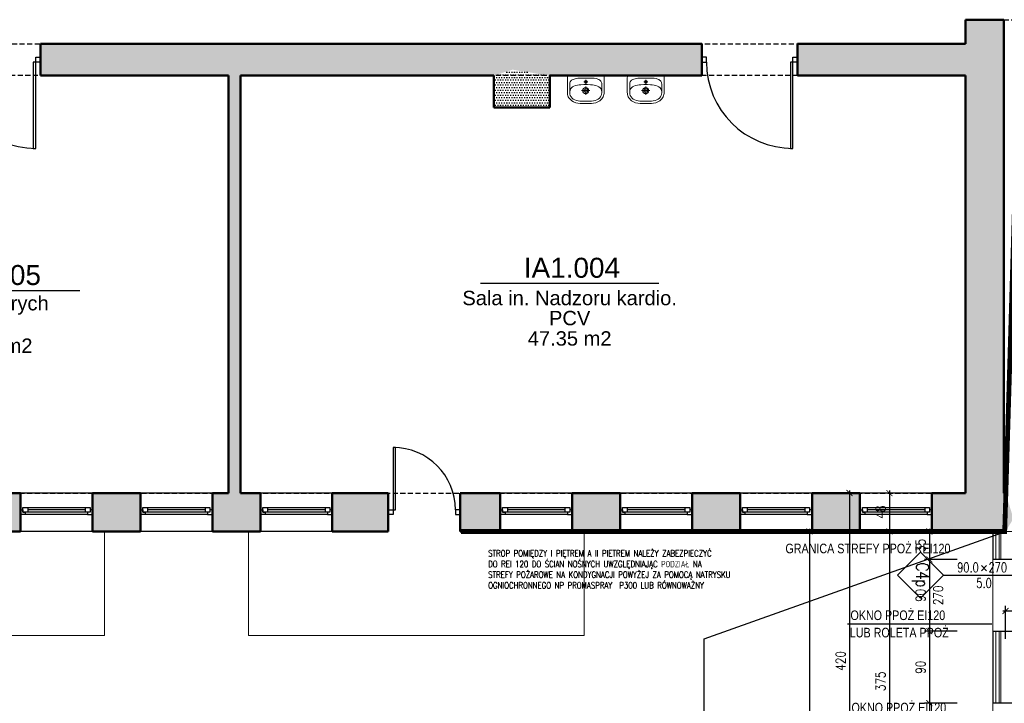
# Model space of a CAD drawing. Header units: millimetres. Extents: x 509 to 7952, y 243 to 5804.
# Tile 42 of 54: x 3156 to 4388, y 3774 to 4629. Entities that reach past the tile are written whole.
import ezdxf
from ezdxf.enums import TextEntityAlignment as Align

# ---------------------------------------------------------------- set-up
doc = ezdxf.new("R2010")
doc.units = ezdxf.units.MM
doc.linetypes.add('DIVIDE', pattern=[31.75, 12.7, -6.35, 0, -6.35, 0, -6.35])
doc.linetypes.add('HIDDEN', pattern=[9.525, 6.35, -3.175])
for name, color, linetype in [('WK-Drzwi', 9, 'Continuous'), ('WK-EtykOkna', 11, 'Continuous'), ('WK-EtykPow', 173, 'Continuous'), ('WK-Okna', 143, 'Continuous'), ('WK-Opis', 143, 'Continuous'), ('WK-PPoż', 1, 'Continuous'), ('WK-Wymiary', 8, 'Continuous'), ('WK-Ściany', 7, 'Continuous')]:
    doc.layers.add(name, color=color, linetype=linetype)
for name, color, linetype, lineweight in [('WK-INSTALACJE WODKAN', 170, 'Continuous', 5), ('WK-izolacja termiczna II', 124, 'BATTING', 0), ('WK-widok', 8, 'Continuous', 0), ('WK-Wyburzenia', 6, 'Continuous', 5)]:
    doc.layers.add(name, color=color, linetype=linetype, lineweight=lineweight)
doc.layers.add('WK-Pomieszczenia', color=173, linetype='Continuous', plot=False)
doc.styles.add('Arial', font='micross.ttf', dxfattribs={"width": 0.9})
doc.styles.add('RomanS-Narrow', font='romans.shx', dxfattribs={"width": 0.8})
doc.styles.get("Standard").update_dxf_attribs({"font": 'ARIAL.TTF'})
doc.linetypes.add('BATTING', pattern='A,0.00254,-2.54,[134,ltypeshp.shx,S=2.54,R=0,X=-2.54,Y=0],-5.08,[134,ltypeshp.shx,S=2.54,R=180,X=2.54,Y=0],-2.54', length=10.16254)
doc.dimstyles.new('AEC Dimension 1-50', dxfattribs={"dimtxt": 12, "dimasz": 0.075, "dimexe": 6.25, "dimexo": 0, "dimgap": 5, "dimtad": 1, "dimdec": 1, "dimrnd": 0.5, "dimzin": 9, "dimdsep": 46, "dimtxsty": 'RomanS-Narrow', "dimblk": 'ARCHTICK', "dimcen": 0.125, "dimdle": 3.125, "dimclrd": 8, "dimclre": 8, "dimclrt": 256, "dimadec": 1, "dimazin": 0, "dimtfac": 1, "dimtdec": 1, "dimtmove": 2, "dimatfit": 2, "dimfxl": 0, "dimtolj": 1, "dimtzin": 0, "dimarcsym": 0})
pattern_1 = [(360, (534.9164, 699.143), (1.5875, 3.175), [0, -3.175])]

# ---------------------------------------------------------------- blocks, each defined once
blk = doc.blocks.new('*U8')
at = {"layer": 'WK-PPoż', "color": 1, "ltscale": 5}
blk.add_lwpolyline([(-166.3, 17.9), (14, 17.9)], dxfattribs=at)
at = {"layer": 'WK-PPoż', "color": 1, "ltscale": 5, "width": 0.8}
for s, p in [('OKNO PPOŻ EI120', (-162.6, 22.5)), ('LUB ROLETA PPOŻ', (-163.4, 0.8))]:
    blk.add_text(s, height=12, dxfattribs=at).set_placement(p)
blk = doc.blocks.new('J50a')
for p, q in [((20.9, 0), (-20.9, 0)), ((-23, -2.1), (-23, -21)), ((-20, -21), (-20, -10.2)), ((2.5, -7.7), (-2.5, -7.7)), ((0, -10.1), (0, -5.2)), ((20, -10.2), (20, -21)), ((23, -21), (23, -2.1)), ((-5.3, -18.7), (5.3, -18.7)), ((0, -24), (0, -13.5))]:
    blk.add_line(p, q)
at = {"flags": 128}
for points in [[(-20.9, 0, 0.056329), (-22.2, -0.1, 0.274623), (-22.8, -0.7, 0.078029), (-23, -2.1, 0.987626)], [(20.9, 0, -0.056329), (22.2, -0.1, -0.274623), (22.8, -0.7, -0.078029), (23, -2.1, -0.987626)], [(-20, -10.2, -0.104891), (-19.5, -7.9, -0.153237), (-17.1, -5.3, -0.096443), (-12.1, -3.6, -0.04719), (-3.1, -3), (-2.7, -3, 0.009116), (2.7, -3), (3.1, -3, -0.053543), (12.9, -3.7, -0.091574), (17.4, -5.5, -0.166964), (19.7, -8.4, -0.062926), (20, -10.2, -1.040135)], [(-23, -21, 0.111521), (-21.8, -26.3, 0.123014), (-17.6, -31.3, 0.141312), (-7.1, -34.8, 0.026087), (7.1, -34.8, 0.141312), (17.6, -31.3, 0.123014), (21.8, -26.3, 0.111521), (23, -21)]]:
    blk.add_lwpolyline(points, format="xyb", dxfattribs=at)
blk.add_lwpolyline([(13.8, -30.3, 0.212121), (19.3, -24.8, 0.157769), (19.7, -18.5, 0.270169), (14.8, -13, 0.074819), (6, -11.4), (6, -11.4), (2.2, -11.2), (-2.2, -11.2), (-6, -11.4), (-6, -11.4, 0.074819), (-14.8, -13, 0.270169), (-19.7, -18.5, 0.157769), (-19.3, -24.8, 0.212121), (-13.8, -30.3, 0.110292), (-5, -32), (0, -32), (5, -32, 0.110292)], format="xyb", close=True, dxfattribs=at)
for centre, radius in [((0, -7.7), 1.73), ((0, -18.7), 3.78), ((0, -18.7), 2.33)]:
    blk.add_circle(centre, radius)
blk = doc.blocks.new('WK_Pow_tag_01_50')
at = {"color": 0, "linetype": 'ByBlock'}
blk.add_line((-2.789, 0), (2.789, 0), dxfattribs=at)
at = {"color": 0, "linetype": 'ByBlock', "style": 'Arial'}
for tag, height, p in [('POWIERZCHNIE:NUMERAUTO', 0.625, (0.071, 0.482)), ('POWIERZCHNIE:NAZWA', 0.45, (0, -0.455)), ('POWIERZCHNIE_WYKOŃCZENIE:POSADZKA', 0.45, (0, -1.091)), ('POWIERZCHNIE_STYL:POWOBLICZ', 0.45, (0, -1.728))]:
    blk.add_attdef(tag, text='', height=height, dxfattribs=at).set_placement(p, align=Align.MIDDLE)
blk = doc.blocks.new('_ArchTick')
at = {"color": 0, "linetype": 'ByBlock', "const_width": 15}
blk.add_lwpolyline([(-50, -50), (50, 50)], dxfattribs=at)
blk = doc.blocks.new('*D732')
at = {"layer": 'Defpoints', "color": 0}
for p in [(4328.9, 3988.9), (4293.9, 3953.9), (4328.9, 3953.9)]:
    blk.add_point(p, dxfattribs=at)
at = {"layer": 'WK-Wymiary', "color": 8, "linetype": 'Continuous', "lineweight": -2, "ltscale": 1.3}
for p, q in [((4293.9, 3992), (4293.9, 3950.7)), ((4328.9, 3988.9), (4287.7, 3988.9)), ((4328.9, 3953.9), (4287.7, 3953.9))]:
    blk.add_line(p, q, dxfattribs=at)
at = {"layer": 'WK-Wymiary', "color": 8, "linetype": 'ByBlock', "lineweight": -2, "xscale": 0.075, "yscale": 0.075, "zscale": 0.075}
for p, rotation in [((4293.9, 3988.9), 90), ((4293.9, 3953.9), 270)]:
    blk.add_blockref('_ArchTick', p, dxfattribs=dict(at, rotation=rotation))
at = {"layer": 'WK-Wymiary', "lineweight": -3, "insert": (4282.9, 3971.4), "char_height": 12, "attachment_point": 5, "rotation": 90, "style": 'RomanS-Narrow'}
blk.add_mtext('\\A1;\\A1;35', dxfattribs=at)
blk = doc.blocks.new('*D733')
at = {"layer": 'Defpoints', "color": 0}
for p in [(4328.9, 3953.9), (4293.9, 3863.9), (4328.9, 3863.9)]:
    blk.add_point(p, dxfattribs=at)
at = {"layer": 'WK-Wymiary', "color": 8, "linetype": 'Continuous', "lineweight": -2, "ltscale": 1.3}
for p, q in [((4328.9, 3953.9), (4287.7, 3953.9)), ((4293.9, 3957), (4293.9, 3860.7)), ((4328.9, 3863.9), (4287.7, 3863.9))]:
    blk.add_line(p, q, dxfattribs=at)
at = {"layer": 'WK-Wymiary', "color": 8, "linetype": 'ByBlock', "lineweight": -2, "xscale": 0.075, "yscale": 0.075, "zscale": 0.075}
for p, rotation in [((4293.9, 3953.9), 90), ((4293.9, 3863.9), 270)]:
    blk.add_blockref('_ArchTick', p, dxfattribs=dict(at, rotation=rotation))
at = {"layer": 'WK-Wymiary', "lineweight": -3, "insert": (4282.9, 3908.9), "char_height": 12, "attachment_point": 5, "rotation": 90, "style": 'RomanS-Narrow'}
blk.add_mtext('\\A1;\\A1;90', dxfattribs=at)
blk = doc.blocks.new('*D734')
at = {"layer": 'Defpoints', "color": 0}
for p in [(4328.9, 3863.9), (4293.9, 3773.9), (4328.9, 3773.9)]:
    blk.add_point(p, dxfattribs=at)
at = {"layer": 'WK-Wymiary', "color": 8, "linetype": 'Continuous', "lineweight": -2, "ltscale": 1.3}
for p, q in [((4293.9, 3867), (4293.9, 3770.7)), ((4328.9, 3863.9), (4287.7, 3863.9)), ((4328.9, 3773.9), (4287.7, 3773.9))]:
    blk.add_line(p, q, dxfattribs=at)
at = {"layer": 'WK-Wymiary', "color": 8, "linetype": 'ByBlock', "lineweight": -2, "xscale": 0.075, "yscale": 0.075, "zscale": 0.075}
for p, rotation in [((4293.9, 3863.9), 90), ((4293.9, 3773.9), 270)]:
    blk.add_blockref('_ArchTick', p, dxfattribs=dict(at, rotation=rotation))
at = {"layer": 'WK-Wymiary', "lineweight": -3, "insert": (4282.9, 3818.9), "char_height": 12, "attachment_point": 5, "rotation": 90, "style": 'RomanS-Narrow'}
blk.add_mtext('\\A1;\\A1;90', dxfattribs=at)
blk = doc.blocks.new('*D735')
at = {"layer": 'Defpoints', "color": 0}
for p in [(4328.9, 3773.9), (4293.9, 3683.9), (4328.9, 3683.9)]:
    blk.add_point(p, dxfattribs=at)
at = {"layer": 'WK-Wymiary', "color": 8, "linetype": 'Continuous', "lineweight": -2, "ltscale": 1.3}
for p, q in [((4328.9, 3773.9), (4287.7, 3773.9)), ((4293.9, 3777), (4293.9, 3680.7)), ((4328.9, 3683.9), (4287.7, 3683.9))]:
    blk.add_line(p, q, dxfattribs=at)
at = {"layer": 'WK-Wymiary', "color": 8, "linetype": 'ByBlock', "lineweight": -2, "xscale": 0.075, "yscale": 0.075, "zscale": 0.075}
for p, rotation in [((4293.9, 3773.9), 90), ((4293.9, 3683.9), 270)]:
    blk.add_blockref('_ArchTick', p, dxfattribs=dict(at, rotation=rotation))
at = {"layer": 'WK-Wymiary', "lineweight": -3, "insert": (4282.9, 3728.9), "char_height": 12, "attachment_point": 5, "rotation": 90, "style": 'RomanS-Narrow'}
blk.add_mtext('\\A1;\\A1;90', dxfattribs=at)
blk = doc.blocks.new('*D746')
at = {"layer": 'Defpoints', "color": 0}
for p in [(4278.9, 4036.9), (4243.9, 3988.9), (4278.9, 3988.9)]:
    blk.add_point(p, dxfattribs=at)
at = {"layer": 'WK-Wymiary', "color": 8, "linetype": 'Continuous', "lineweight": -2, "ltscale": 1.3}
for p, q in [((4243.9, 4040), (4243.9, 3985.7)), ((4278.9, 4036.9), (4237.7, 4036.9)), ((4278.9, 3988.9), (4237.7, 3988.9))]:
    blk.add_line(p, q, dxfattribs=at)
at = {"layer": 'WK-Wymiary', "color": 8, "linetype": 'ByBlock', "lineweight": -2, "xscale": 0.075, "yscale": 0.075, "zscale": 0.075}
for p, rotation in [((4243.9, 4036.9), 90), ((4243.9, 3988.9), 270)]:
    blk.add_blockref('_ArchTick', p, dxfattribs=dict(at, rotation=rotation))
at = {"layer": 'WK-Wymiary', "lineweight": -3, "insert": (4232.9, 4012.9), "char_height": 12, "attachment_point": 5, "rotation": 90, "style": 'RomanS-Narrow'}
blk.add_mtext('\\A1;\\A1;48', dxfattribs=at)
blk = doc.blocks.new('*D747')
at = {"layer": 'Defpoints', "color": 0}
for p in [(4278.9, 3988.9), (4243.9, 3613.9), (4278.9, 3613.9)]:
    blk.add_point(p, dxfattribs=at)
at = {"layer": 'WK-Wymiary', "color": 8, "linetype": 'Continuous', "lineweight": -2, "ltscale": 1.3}
for p, q in [((4243.9, 3992), (4243.9, 3610.7)), ((4278.9, 3988.9), (4237.7, 3988.9)), ((4278.9, 3613.9), (4237.7, 3613.9))]:
    blk.add_line(p, q, dxfattribs=at)
at = {"layer": 'WK-Wymiary', "color": 8, "linetype": 'ByBlock', "lineweight": -2, "xscale": 0.075, "yscale": 0.075, "zscale": 0.075}
for p, rotation in [((4243.9, 3988.9), 90), ((4243.9, 3613.9), 270)]:
    blk.add_blockref('_ArchTick', p, dxfattribs=dict(at, rotation=rotation))
at = {"layer": 'WK-Wymiary', "lineweight": -3, "insert": (4232.9, 3801.4), "char_height": 12, "attachment_point": 5, "rotation": 90, "style": 'RomanS-Narrow'}
blk.add_mtext('\\A1;\\A1;375', dxfattribs=at)
blk = doc.blocks.new('*D753')
at = {"layer": 'Defpoints', "color": 0}
for p in [(4228.9, 4036.9), (4193.9, 3616.9), (4228.9, 3616.9)]:
    blk.add_point(p, dxfattribs=at)
at = {"layer": 'WK-Wymiary', "color": 8, "linetype": 'Continuous', "lineweight": -2, "ltscale": 1.3}
for p, q in [((4193.9, 4040), (4193.9, 3613.7)), ((4228.9, 4036.9), (4187.7, 4036.9)), ((4228.9, 3616.9), (4187.7, 3616.9))]:
    blk.add_line(p, q, dxfattribs=at)
at = {"layer": 'WK-Wymiary', "color": 8, "linetype": 'ByBlock', "lineweight": -2, "xscale": 0.075, "yscale": 0.075, "zscale": 0.075}
for p, rotation in [((4193.9, 4036.9), 90), ((4193.9, 3616.9), 270)]:
    blk.add_blockref('_ArchTick', p, dxfattribs=dict(at, rotation=rotation))
at = {"layer": 'WK-Wymiary', "lineweight": -3, "insert": (4182.9, 3826.9), "char_height": 12, "attachment_point": 5, "rotation": 90, "style": 'RomanS-Narrow'}
blk.add_mtext('\\A1;\\A1;420', dxfattribs=at)
blk = doc.blocks.new('*D762')
at = {"layer": 'Defpoints', "color": 0}
for p in [(4178.9, 3988.9), (4143.9, 2375), (4178.9, 2375)]:
    blk.add_point(p, dxfattribs=at)
at = {"layer": 'WK-Wymiary', "color": 8, "linetype": 'Continuous', "lineweight": -2, "ltscale": 1.3}
for p, q in [((4143.9, 3992), (4143.9, 2371.9)), ((4178.9, 3988.9), (4137.7, 3988.9)), ((4178.9, 2375), (4137.7, 2375))]:
    blk.add_line(p, q, dxfattribs=at)
at = {"layer": 'WK-Wymiary', "color": 8, "linetype": 'ByBlock', "lineweight": -2, "xscale": 0.075, "yscale": 0.075, "zscale": 0.075}
for p, rotation in [((4143.9, 3988.9), 90), ((4143.9, 2375), 270)]:
    blk.add_blockref('_ArchTick', p, dxfattribs=dict(at, rotation=rotation))
at = {"layer": 'WK-Wymiary', "lineweight": -3, "insert": (4132.9, 3182), "char_height": 12, "attachment_point": 5, "rotation": 90, "style": 'RomanS-Narrow'}
blk.add_mtext('\\A1;\\A1;1614', dxfattribs=at)
blk = doc.blocks.new('*D965')
at = {"layer": 'Defpoints', "color": 0}
for p in [(4389.2, 3889.3), (4389.2, 3854.3), (4431.2, 3854.3)]:
    blk.add_point(p, dxfattribs=at)
at = {"layer": 'WK-Wymiary', "color": 8, "linetype": 'Continuous', "lineweight": -2, "ltscale": 1.3}
for p, q in [((4389.2, 3854.3), (4389.2, 3895.6)), ((4431.2, 3854.3), (4431.2, 3895.6)), ((4434.3, 3889.3), (4386, 3889.3))]:
    blk.add_line(p, q, dxfattribs=at)
at = {"layer": 'WK-Wymiary', "color": 8, "linetype": 'ByBlock', "lineweight": -2, "xscale": 0.075, "yscale": 0.075, "zscale": 0.075, "rotation": 180}
blk.add_blockref('_ArchTick', (4389.2, 3889.3), dxfattribs=at)
at = {"layer": 'WK-Wymiary', "color": 8, "linetype": 'ByBlock', "lineweight": -2, "xscale": 0.075, "yscale": 0.075, "zscale": 0.075}
blk.add_blockref('_ArchTick', (4431.2, 3889.3), dxfattribs=at)
at = {"layer": 'WK-Wymiary', "lineweight": -3, "insert": (4410.2, 3900.3), "char_height": 12, "attachment_point": 5, "style": 'RomanS-Narrow'}
blk.add_mtext('\\A1;\\A1;42', dxfattribs=at)
blk = doc.blocks.new('WK_WindowTag01_50_L')
for p, q in [((0, -2.543), (0, 0)), ((-0.296, -1.19), (-0.133, -1.353)), ((-0.133, -1.19), (-0.296, -1.353))]:
    blk.add_line(p, q)
blk.add_lwpolyline([(0, -2.543), (0.719, -3.262), (0, -3.981), (-0.719, -3.262)], close=True)
at = {"color": 0, "linetype": 'ByBlock', "lineweight": -2, "style": 'RomanS-Narrow', "width": 0.75}
blk.add_attdef('OKNA_OBIEKTY:WYSOKOŚĆ', text='', height=0.3, rotation=90, dxfattribs=at).set_placement((0, -1.131), align=Align.BOTTOM_LEFT)
blk.add_attdef('OKNA_OBIEKTY:PARAPET', text='', height=0.3, rotation=90, dxfattribs=at).set_placement((0.099, -1.271), align=Align.TOP_CENTER)
blk.add_attdef('OKNA_OBIEKTY:SZEROKOŚĆ', text='', height=0.3, rotation=90, dxfattribs=at).set_placement((0, -1.437), align=Align.BOTTOM_RIGHT)
at = {"color": 0, "linetype": 'ByBlock', "lineweight": -2, "style": 'RomanS-Narrow', "width": 0.75, "flags": 8}
blk.add_attdef('OKNA_OBIEKTY:SYMBOL', text='', height=0.4, dxfattribs=at).set_placement((0, -3.262), align=Align.MIDDLE)

msp = doc.modelspace()

# ---------------------------------------------------------------- hatches: boundary and pattern name
at = {"layer": 'WK-Ściany', "linetype": 'Continuous', "lineweight": -3}
h = msp.add_hatch(dxfattribs=at)
h.set_pattern_fill('DOTS', color=253, scale=2, style=0)
h.set_pattern_definition([(1e-12, (534.9164, 699.143), (1.5875, 3.175), [0, -3.175])])
h.paths.add_polyline_path([(4387.17, 4628.87), (4339.17, 4628.87), (4339.17, 4598.87), (4351.83, 4585.54), (4387.17, 4598.87)], flags=0)
h.paths.add_polyline_path([(4387.17, 4598.87), (4351.83, 4585.54), (4339.17, 4558.87), (4339.17, 4036.87), (4371.17, 4024.87), (4387.17, 4036.87)], flags=0)
h = msp.add_hatch(dxfattribs=at)
h.set_pattern_fill('DOTS', color=253, scale=2, angle=360, style=0)
h.set_pattern_definition([(360, (534.9164, 699.143), (1.5875, 3.175), [0, -3.175])])
h.paths.add_polyline_path([(3749.17, 4598.87), (3772.5, 4566.37), (3819.17, 4558.87), (4009.17, 4558.87), (4009.17, 4598.87)], flags=0)
h.paths.add_polyline_path([(4129.17, 4598.87), (4129.17, 4558.87), (4339.17, 4558.87), (4351.83, 4585.54), (4339.17, 4598.87)], flags=0)
h.paths.add_polyline_path([(3417.17, 4598.87), (3422.17, 4570.95), (3432.17, 4558.87), (3749.17, 4558.87), (3772.5, 4566.37), (3749.17, 4598.87)], flags=0)
h.paths.add_polyline_path([(2222.17, 4598.87), (2222.17, 4558.87), (2507.17, 4558.87), (2507.17, 4598.87)], flags=0)
h.paths.add_polyline_path([(2627.17, 4598.87), (2627.17, 4558.87), (2672.17, 4558.87), (2677.17, 4586.79), (2672.17, 4598.87)], flags=0)
h.paths.add_polyline_path([(2687.17, 4598.87), (2677.17, 4586.79), (2672.17, 4558.87), (2757.17, 4558.87), (2782.17, 4565.95), (2757.17, 4598.87)], flags=0)
h.paths.add_polyline_path([(2757.17, 4598.87), (2782.17, 4565.95), (2832.17, 4558.87), (2832.17, 4558.87), (2827.17, 4586.79), (2817.17, 4598.87)], flags=0)
h.paths.add_polyline_path([(2832.17, 4598.87), (2827.17, 4586.79), (2832.17, 4558.87), (3062.17, 4558.87), (3062.17, 4598.87)], flags=0)
h.paths.add_polyline_path([(3182.17, 4598.87), (3182.17, 4558.87), (3417.17, 4558.87), (3422.17, 4570.95), (3417.17, 4598.87)], flags=0)
h = msp.add_hatch(dxfattribs=at)
h.set_pattern_fill('DOTS', color=253, scale=2, style=0)
h.set_pattern_definition(pattern_1)
h.paths.add_polyline_path([(3432.17, 4558.87), (3422.17, 4570.95), (3417.17, 4558.87), (3417.17, 4036.87), (3422.17, 4022.12), (3432.17, 4036.87)], flags=0)
h = msp.add_hatch(dxfattribs=at)
h.set_pattern_fill('DOTS', color=253, scale=2, style=0)
h.set_pattern_definition([(1e-11, (534.9164, 699.143), (1.5875, 3.175), [0, -3.175])])
h.paths.add_polyline_path([(3819.17, 4558.87), (3772.5, 4566.37), (3749.17, 4558.87), (3749.17, 4518.87), (3819.17, 4518.87)], flags=0)
h = msp.add_hatch(dxfattribs=at)
h.set_pattern_fill('DOTS', color=253, scale=2, style=0)
h.set_pattern_definition(pattern_1)
h.paths.add_polyline_path([(4389.17, 3988.87), (4399.17, 4004.87), (4389.17, 4036.87), (4388.17, 4036.87), (4387.17, 4036.87), (4371.17, 4024.87), (4339.17, 4036.87), (4297.17, 4036.87), (4297.17, 3988.87)], flags=0)
h.paths.add_polyline_path([(4207.17, 3988.87), (4207.17, 4036.87), (4147.17, 4036.87), (4147.17, 3988.87)], flags=0)
h.paths.add_polyline_path([(4057.17, 3988.87), (4057.17, 4036.87), (3997.17, 4036.87), (3997.17, 3988.87)], flags=0)
h.paths.add_polyline_path([(3907.17, 3988.87), (3907.17, 4036.87), (3847.17, 4036.87), (3847.17, 3988.87)], flags=0)
h.paths.add_polyline_path([(3757.17, 3988.87), (3757.17, 4036.87), (3707.17, 4036.87), (3707.17, 3988.87)], flags=0)
h.paths.add_polyline_path([(3617.17, 3988.87), (3617.17, 4036.87), (3547.17, 4036.87), (3547.17, 3988.87)], flags=0)
h.paths.add_polyline_path([(3457.17, 3988.87), (3457.17, 4036.87), (3432.17, 4036.87), (3422.17, 4022.12), (3417.17, 4036.87), (3397.17, 4036.87), (3397.17, 3988.87)], flags=0)
h.paths.add_polyline_path([(3307.17, 3988.87), (3307.17, 4036.87), (3247.17, 4036.87), (3247.17, 3988.87)], flags=0)
h.paths.add_polyline_path([(3157.17, 3988.87), (3157.17, 4036.87), (3097.17, 4036.87), (3097.17, 3988.87)], flags=0)
h.paths.add_polyline_path([(3007.17, 3988.87), (3007.17, 4036.87), (2947.17, 4036.87), (2947.17, 3988.87)], flags=0)
h.paths.add_polyline_path([(2857.17, 3988.87), (2857.17, 4036.87), (2832.17, 4036.87), (2822.17, 4022.12), (2817.17, 4036.87), (2797.17, 4036.87), (2797.17, 3988.87)], flags=0)
h.paths.add_polyline_path([(2707.17, 3988.87), (2707.17, 4036.87), (2647.17, 4036.87), (2647.17, 3988.87)], flags=0)
h.paths.add_polyline_path([(2557.17, 3988.87), (2557.17, 4036.87), (2497.17, 4036.87), (2497.17, 3988.87)], flags=0)
h.paths.add_polyline_path([(2407.17, 3988.87), (2407.17, 4036.87), (2347.17, 4036.87), (2347.17, 3988.87)], flags=0)
h.paths.add_polyline_path([(2257.17, 3988.87), (2257.17, 4036.87), (2222.17, 4036.87), (2212.17, 4022.12), (2207.17, 4036.87), (2197.17, 4036.87), (2197.17, 3988.87)], flags=0)
h.paths.add_polyline_path([(2107.17, 3988.87), (2107.17, 4036.87), (2047.17, 4036.87), (2047.17, 3988.87)], flags=0)
h.paths.add_polyline_path([(1957.17, 3988.87), (1957.17, 4036.87), (1897.17, 4036.87), (1897.17, 3988.87)], flags=0)
h.paths.add_polyline_path([(1807.17, 3988.87), (1792.17, 4036.87), (1747.17, 4036.87), (1747.17, 3988.87)], flags=0)
h.paths.add_polyline_path([(1657.17, 3988.87), (1657.17, 4036.87), (1597.17, 4036.87), (1597.17, 3988.87)], flags=0)
h.paths.add_polyline_path([(1507.17, 3988.87), (1507.17, 4036.87), (1447.17, 4036.87), (1447.17, 3988.87)], flags=0)
h.paths.add_polyline_path([(1357.17, 3988.87), (1357.17, 4036.87), (1337.17, 4036.87), (1297.17, 3988.87)], flags=0)
h.paths.add_polyline_path([(1207.17, 3988.87), (1207.17, 4036.87), (1147.17, 4036.87), (1147.17, 3988.87)], flags=0)
h.paths.add_polyline_path([(1057.17, 3988.87), (1057.17, 4036.87), (1019.17, 4036.87), (1003.17, 4000.87), (1019.17, 3988.87)], flags=0)

# ---------------------------------------------------------------- linework, layer by layer
at = {"ltscale": 1.3}
for p, q in [((4373.17, 3988.87), (4373.17, 3953.87)), ((4373.17, 3863.87), (4373.17, 3773.87))]:
    msp.add_line(p, q, dxfattribs=at)
msp.add_lwpolyline([(5649.17, 4008.87), (5873.58, 3971.84), (5816.57, 330.7), (1541.54, 330.7), (1541.54, 2778.64), (4012.25, 2778.64), (4012.25, 3854.59), (4389.17, 3988.87), (5649.17, 4008.87)])
at = {"layer": 'WK-Drzwi', "color": 9, "linetype": 'Continuous', "lineweight": -3}
for points in [[(3176.17, 4581.87), (3182.17, 4581.87), (3182.17, 4575.87), (3176.17, 4575.87)], [(4015.17, 4581.87), (4009.17, 4581.87), (4009.17, 4575.87), (4015.17, 4575.87)], [(4123.17, 4581.87), (4129.17, 4581.87), (4129.17, 4575.87), (4123.17, 4575.87)], [(3176.17, 4575.87), (3173.17, 4575.87), (3173.17, 4467.87), (3176.17, 4467.87)], [(4123.17, 4575.87), (4120.17, 4575.87), (4120.17, 4467.87), (4123.17, 4467.87)], [(3623.17, 4015.87), (3626.17, 4015.87), (3626.17, 4093.87), (3623.17, 4093.87)], [(3623.17, 4009.87), (3617.17, 4009.87), (3617.17, 4015.87), (3623.17, 4015.87)], [(3701.17, 4009.87), (3707.17, 4009.87), (3707.17, 4015.87), (3701.17, 4015.87)]]:
    msp.add_lwpolyline(points, close=True, dxfattribs=at)
at = {"layer": 'WK-Drzwi', "color": 8, "linetype": 'Continuous', "lineweight": -3}
for centre, radius, start, end in [((3176.17, 4575.87), 108, 180, 270), ((4123.17, 4575.87), 108, 180, 270), ((3623.17, 4015.87), 78, 0, 90)]:
    msp.add_arc(centre, radius, start, end, dxfattribs=at)
at = {"layer": 'WK-izolacja termiczna II', "linetype": 'BATTING', "ltscale": 0.75}
for p, q in [((4381.17, 3988.87), (4381.17, 3953.87)), ((4381.17, 3863.87), (4381.17, 3773.87))]:
    msp.add_line(p, q, dxfattribs=at)
at = {"layer": 'WK-Okna', "color": 143, "linetype": 'Continuous', "lineweight": -3}
for p, q in [((3247.17, 4036.87), (3157.17, 4036.87)), ((3397.17, 4036.87), (3307.17, 4036.87)), ((3547.17, 4036.87), (3457.17, 4036.87)), ((3847.17, 4036.87), (3757.17, 4036.87)), ((3997.17, 4036.87), (3907.17, 4036.87)), ((4147.17, 4036.87), (4057.17, 4036.87)), ((4297.17, 4036.87), (4207.17, 4036.87)), ((3166.17, 4018.87), (3166.17, 4012.87)), ((3238.17, 4015.87), (3166.17, 4015.87)), ((3238.17, 4018.87), (3238.17, 4012.87)), ((3316.17, 4018.87), (3316.17, 4012.87)), ((3388.17, 4015.87), (3316.17, 4015.87)), ((3388.17, 4018.87), (3388.17, 4012.87)), ((3466.17, 4018.87), (3466.17, 4012.87)), ((3538.17, 4015.87), (3466.17, 4015.87)), ((3538.17, 4018.87), (3538.17, 4012.87)), ((3766.17, 4018.87), (3766.17, 4012.87)), ((3838.17, 4015.87), (3766.17, 4015.87)), ((3838.17, 4018.87), (3838.17, 4012.87)), ((3916.17, 4018.87), (3916.17, 4012.87)), ((3988.17, 4015.87), (3916.17, 4015.87)), ((3988.17, 4018.87), (3988.17, 4012.87)), ((4066.17, 4018.87), (4066.17, 4012.87)), ((4138.17, 4015.87), (4066.17, 4015.87)), ((4138.17, 4018.87), (4138.17, 4012.87)), ((4216.17, 4018.87), (4216.17, 4012.87)), ((4288.17, 4015.87), (4216.17, 4015.87)), ((4288.17, 4018.87), (4288.17, 4012.87)), ((3241.17, 4009.87), (3163.17, 4009.87)), ((3391.17, 4009.87), (3313.17, 4009.87)), ((3541.17, 4009.87), (3463.17, 4009.87)), ((3841.17, 4009.87), (3763.17, 4009.87)), ((3991.17, 4009.87), (3913.17, 4009.87)), ((4141.17, 4009.87), (4063.17, 4009.87)), ((4291.17, 4009.87), (4213.17, 4009.87)), ((3247.17, 3988.87), (3157.17, 3988.87)), ((3397.17, 3988.87), (3307.17, 3988.87)), ((3547.17, 3988.87), (3457.17, 3988.87)), ((3847.17, 3988.87), (3757.17, 3988.87)), ((3997.17, 3988.87), (3907.17, 3988.87)), ((4147.17, 3988.87), (4057.17, 3988.87)), ((4297.17, 3988.87), (4207.17, 3988.87))]:
    msp.add_line(p, q, dxfattribs=at)
for points in [[(3163.17, 4009.87), (3157.17, 4009.87), (3157.17, 4015.87), (3160.17, 4015.87), (3160.17, 4012.87), (3163.17, 4012.87)], [(3244.17, 4018.87), (3244.17, 4012.87), (3160.17, 4012.87), (3160.17, 4018.87)], [(3241.17, 4009.87), (3247.17, 4009.87), (3247.17, 4015.87), (3244.17, 4015.87), (3244.17, 4012.87), (3241.17, 4012.87)], [(3313.17, 4009.87), (3307.17, 4009.87), (3307.17, 4015.87), (3310.17, 4015.87), (3310.17, 4012.87), (3313.17, 4012.87)], [(3394.17, 4018.87), (3394.17, 4012.87), (3310.17, 4012.87), (3310.17, 4018.87)], [(3391.17, 4009.87), (3397.17, 4009.87), (3397.17, 4015.87), (3394.17, 4015.87), (3394.17, 4012.87), (3391.17, 4012.87)], [(3463.17, 4009.87), (3457.17, 4009.87), (3457.17, 4015.87), (3460.17, 4015.87), (3460.17, 4012.87), (3463.17, 4012.87)], [(3544.17, 4018.87), (3544.17, 4012.87), (3460.17, 4012.87), (3460.17, 4018.87)], [(3541.17, 4009.87), (3547.17, 4009.87), (3547.17, 4015.87), (3544.17, 4015.87), (3544.17, 4012.87), (3541.17, 4012.87)], [(3763.17, 4009.87), (3757.17, 4009.87), (3757.17, 4015.87), (3760.17, 4015.87), (3760.17, 4012.87), (3763.17, 4012.87)], [(3844.17, 4018.87), (3844.17, 4012.87), (3760.17, 4012.87), (3760.17, 4018.87)], [(3841.17, 4009.87), (3847.17, 4009.87), (3847.17, 4015.87), (3844.17, 4015.87), (3844.17, 4012.87), (3841.17, 4012.87)], [(3913.17, 4009.87), (3907.17, 4009.87), (3907.17, 4015.87), (3910.17, 4015.87), (3910.17, 4012.87), (3913.17, 4012.87)], [(3994.17, 4018.87), (3994.17, 4012.87), (3910.17, 4012.87), (3910.17, 4018.87)], [(3991.17, 4009.87), (3997.17, 4009.87), (3997.17, 4015.87), (3994.17, 4015.87), (3994.17, 4012.87), (3991.17, 4012.87)], [(4063.17, 4009.87), (4057.17, 4009.87), (4057.17, 4015.87), (4060.17, 4015.87), (4060.17, 4012.87), (4063.17, 4012.87)], [(4144.17, 4018.87), (4144.17, 4012.87), (4060.17, 4012.87), (4060.17, 4018.87)], [(4141.17, 4009.87), (4147.17, 4009.87), (4147.17, 4015.87), (4144.17, 4015.87), (4144.17, 4012.87), (4141.17, 4012.87)], [(4213.17, 4009.87), (4207.17, 4009.87), (4207.17, 4015.87), (4210.17, 4015.87), (4210.17, 4012.87), (4213.17, 4012.87)], [(4294.17, 4018.87), (4294.17, 4012.87), (4210.17, 4012.87), (4210.17, 4018.87)], [(4291.17, 4009.87), (4297.17, 4009.87), (4297.17, 4015.87), (4294.17, 4015.87), (4294.17, 4012.87), (4291.17, 4012.87)]]:
    msp.add_lwpolyline(points, close=True, dxfattribs=at)
at = {"layer": 'WK-Pomieszczenia', "color": 173, "linetype": 'HIDDEN', "lineweight": -3}
for p, q in [((4339.17, 4598.87), (4339.17, 4628.87)), ((4339.17, 4628.87), (4402.17, 4628.87)), ((2832.17, 4598.87), (4339.17, 4598.87)), ((3417.17, 4558.87), (2832.17, 4558.87)), ((3417.17, 4036.87), (3417.17, 4558.87)), ((4339.17, 4558.87), (3432.17, 4558.87)), ((3432.17, 4558.87), (3432.17, 4036.87)), ((4339.17, 4036.87), (4339.17, 4558.87)), ((2832.17, 4036.87), (3417.17, 4036.87)), ((3432.17, 4036.87), (4339.17, 4036.87))]:
    msp.add_line(p, q, dxfattribs=at)
at = {"layer": 'WK-PPoż', "color": 1, "linetype": 'DIVIDE', "const_width": 6}
msp.add_lwpolyline([(3708.17, 3988.77), (4388.17, 3988.77), (4400.75, 4407.82), (4627.17, 4407.82), (4627.17, 4352.86), (4884.56, 4351.98), (4883.17, 4056.77), (5837.04, 4056.77)], dxfattribs=at)
at = {"layer": 'WK-widok', "ltscale": 0.5}
for points in [[(2842.17, 3988.87), (2842.17, 3858.87), (3262.17, 3858.87), (3262.17, 3988.87)], [(3442.17, 3988.87), (3442.17, 3858.87), (3862.17, 3858.87), (3862.17, 3988.87)]]:
    msp.add_lwpolyline(points, dxfattribs=at)
at = {"layer": 'WK-widok', "ltscale": 1.3}
for points in [[(4373.17, 3953.87), (4373.17, 3863.87)], [(4373.17, 3773.87), (4373.17, 3683.87)]]:
    msp.add_lwpolyline(points, dxfattribs=at)
at = {"layer": 'WK-Wyburzenia', "ltscale": 1.3}
for points in [[(4377.17, 3953.87), (4377.17, 3988.87)], [(4377.17, 3773.87), (4377.17, 3863.87)]]:
    msp.add_lwpolyline(points, dxfattribs=at)
at = {"layer": 'WK-Wyburzenia', "linetype": 'BATTING', "ltscale": 0.55}
for points in [[(4383.44, 3953.87), (4383.44, 3988.87)], [(4383.44, 3773.87), (4383.44, 3863.87)]]:
    msp.add_lwpolyline(points, dxfattribs=at)
at = {"layer": 'WK-Ściany', "color": 7, "linetype": 'Continuous', "lineweight": 50}
for p, q in [((4387.17, 4628.87), (4339.17, 4628.87)), ((4339.17, 4628.87), (4339.17, 4598.87)), ((4387.17, 4036.87), (4387.17, 4628.87)), ((3182.17, 4598.87), (3182.17, 4558.87)), ((3182.17, 4598.87), (4009.17, 4598.87)), ((4009.17, 4558.87), (4009.17, 4598.87)), ((4129.17, 4598.87), (4129.17, 4558.87)), ((4339.17, 4598.87), (4129.17, 4598.87)), ((3182.17, 4558.87), (3417.17, 4558.87)), ((3417.17, 4558.87), (3417.17, 4036.87)), ((3432.17, 4036.87), (3432.17, 4558.87)), ((3432.17, 4558.87), (3749.17, 4558.87)), ((3749.17, 4558.87), (3749.17, 4518.87)), ((3819.17, 4518.87), (3819.17, 4558.87)), ((3819.17, 4558.87), (4009.17, 4558.87)), ((4129.17, 4558.87), (4339.17, 4558.87)), ((4339.17, 4558.87), (4339.17, 4036.87)), ((3749.17, 4518.87), (3819.17, 4518.87)), ((3157.17, 4036.87), (3097.17, 4036.87)), ((3157.17, 3988.87), (3157.17, 4036.87)), ((3307.17, 4036.87), (3247.17, 4036.87)), ((3247.17, 4036.87), (3247.17, 3988.87)), ((3307.17, 3988.87), (3307.17, 4036.87)), ((3417.17, 4036.87), (3397.17, 4036.87)), ((3397.17, 4036.87), (3397.17, 3988.87)), ((3457.17, 4036.87), (3432.17, 4036.87)), ((3457.17, 3988.87), (3457.17, 4036.87)), ((3617.17, 4036.87), (3547.17, 4036.87)), ((3547.17, 4036.87), (3547.17, 3988.87)), ((3617.17, 3988.87), (3617.17, 4036.87)), ((3757.17, 4036.87), (3707.17, 4036.87)), ((3707.17, 4036.87), (3707.17, 3988.87)), ((3757.17, 3988.87), (3757.17, 4036.87)), ((3907.17, 4036.87), (3847.17, 4036.87)), ((3847.17, 4036.87), (3847.17, 3988.87)), ((3907.17, 3988.87), (3907.17, 4036.87)), ((4057.17, 4036.87), (3997.17, 4036.87)), ((3997.17, 4036.87), (3997.17, 3988.87)), ((4057.17, 3988.87), (4057.17, 4036.87)), ((4207.17, 4036.87), (4147.17, 4036.87)), ((4147.17, 4036.87), (4147.17, 3988.87)), ((4207.17, 3988.87), (4207.17, 4036.87)), ((4339.17, 4036.87), (4297.17, 4036.87)), ((4297.17, 4036.87), (4297.17, 3988.87)), ((4388.17, 4036.87), (4387.17, 4036.87)), ((3097.17, 3988.87), (3157.17, 3988.87)), ((3247.17, 3988.87), (3307.17, 3988.87)), ((3397.17, 3988.87), (3457.17, 3988.87)), ((3547.17, 3988.87), (3617.17, 3988.87)), ((3707.17, 3988.87), (3757.17, 3988.87)), ((3847.17, 3988.87), (3907.17, 3988.87)), ((3997.17, 3988.87), (4057.17, 3988.87)), ((4147.17, 3988.87), (4207.17, 3988.87)), ((4297.17, 3988.87), (4389.17, 3988.87))]:
    msp.add_line(p, q, dxfattribs=at)
at = {"layer": 'WK-Ściany', "ltscale": 1.3}
for points in [[(4387.17, 4036.87), (4387.17, 3988.87)], [(4431.17, 3953.87), (4373.17, 3953.87)], [(4431.17, 3863.87), (4373.17, 3863.87)], [(4431.17, 3773.87), (4373.17, 3773.87)]]:
    msp.add_lwpolyline(points, dxfattribs=at)

# ---------------------------------------------------------------- block references
at = {"layer": 'WK-EtykOkna', "color": 11, "linetype": 'Continuous', "lineweight": -3, "ltscale": 1.3}
ref = msp.add_blockref('WK_WindowTag01_50_L', (4413.17, 3934.27), dxfattribs=dict(at, xscale=40, yscale=40, zscale=400, rotation=269.9999999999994))
ref.add_attrib('OKNA_OBIEKTY:SYMBOL', 'C4p', dxfattribs={"layer": '0', "color": 0, "linetype": 'ByBlock', "lineweight": -2, "height": 16, "rotation": 270, "style": 'RomanS-Narrow', "width": 0.75}).set_placement((4282.68, 3934.27), align=Align.MIDDLE)
ref.add_attrib('OKNA_OBIEKTY:SZEROKOŚĆ', '90.0', dxfattribs={"layer": '0', "color": 0, "linetype": 'ByBlock', "lineweight": -2, "height": 12, "style": 'RomanS-Narrow', "width": 0.75}).set_placement((4355.7, 3934.27), align=Align.BOTTOM_RIGHT)
ref.add_attrib('OKNA_OBIEKTY:WYSOKOŚĆ', '270', dxfattribs={"layer": '0', "color": 0, "linetype": 'ByBlock', "lineweight": -2, "height": 12, "style": 'RomanS-Narrow', "width": 0.75}).set_placement((4367.93, 3934.27), align=Align.BOTTOM_LEFT)
ref.add_attrib('OKNA_OBIEKTY:PARAPET', '5.0', dxfattribs={"layer": '0', "color": 0, "linetype": 'ByBlock', "lineweight": -2, "height": 12, "style": 'RomanS-Narrow', "width": 0.75}).set_placement((4362.31, 3930.3), align=Align.TOP_CENTER)
at = {"layer": 'WK-EtykPow', "color": 173, "linetype": 'Continuous', "lineweight": -3, "ltscale": 1.3, "xscale": 40, "yscale": 40, "zscale": 40}
for p, values in [((3119.76, 4290.27), {'POWIERZCHNIE_WYKOŃCZENIE:POSADZKA': 'PCV', 'POWIERZCHNIE:NUMERAUTO': 'IA1.005', 'POWIERZCHNIE:NAZWA': 'Sala chorych', 'POWIERZCHNIE_STYL:POWOBLICZ': '30.54 m2'}), ((3844.02, 4299.34), {'POWIERZCHNIE_WYKOŃCZENIE:POSADZKA': 'PCV', 'POWIERZCHNIE:NUMERAUTO': 'IA1.004', 'POWIERZCHNIE:NAZWA': 'Sala in. Nadzoru kardio.', 'POWIERZCHNIE_STYL:POWOBLICZ': '47.35 m2'})]:
    msp.add_blockref('WK_Pow_tag_01_50', p, dxfattribs=at).add_auto_attribs(values)
at = {"layer": 'WK-INSTALACJE WODKAN', "color": 170, "linetype": 'Continuous', "lineweight": 5}
for p in [(3864.17, 4558.87), (3939.17, 4558.87)]:
    msp.add_blockref('J50a', p, dxfattribs=at)
at = {"layer": 'WK-widok', "ltscale": 1.3}
for p in [(4357.86, 3855.5), (4359.12, 3739.98)]:
    msp.add_blockref('*U8', p, dxfattribs=at)

# ---------------------------------------------------------------- texts
at = {"layer": 'WK-Opis', "insert": (3742.12, 3965.34), "char_height": 8, "attachment_point": 1, "style": 'RomanS-Narrow'}
msp.add_mtext('\\pxql;STROP POMIĘDZY I PIĘTREM A II PIETREM NALEŻY ZABEZPIECZYĆ \\PDO REI 120 DO ŚCIAN NOŚNYCH UWZGLĘDNIAJĄC PODZIAŁ NA \\PSTREFY POŻAROWE NA KONDYGNACJI POWYŻEJ ZA POMOCĄ NATRYSKU \\POGNIOCHRONNEGO NP PROMASPRAY  P300 LUB RÓWNOWAŻNY', dxfattribs=at)
at = {"layer": 'WK-PPoż', "color": 1, "ltscale": 5, "width": 0.8}
msp.add_text('GRANICA STREFY PPOŻ REI120', height=12, dxfattribs=at).set_placement((4113.91, 3961.51))
at = {"layer": 'WK-Wymiary', "color": 8, "linetype": 'Continuous', "lineweight": -3, "insert": (4298.9, 3908.87), "char_height": 12, "attachment_point": 2, "rotation": 90, "style": 'RomanS-Narrow'}
msp.add_mtext('\\A1;270', dxfattribs=at)

# ---------------------------------------------------------------- dimensions: what is measured, and where the dimension line sits
at = {"layer": 'WK-Wymiary', "color": 8, "linetype": 'Continuous', "lineweight": -3, "ltscale": 1.3}
for base, p1, p2, angle, text, picture, middle in [((4193.9, 3616.87), (4228.9, 4036.87), (4228.9, 3616.87), 90, '\\A1;420', '*D753', (4182.9, 3826.87)), ((4243.9, 3988.87), (4278.9, 4036.87), (4278.9, 3988.87), 90, '\\A1;48', '*D746', (4232.9, 4012.87)), ((4143.9, 2375.03), (4178.9, 3988.87), (4178.9, 2375.03), 90, '\\A1;1614', '*D762', (4132.9, 3181.95)), ((4243.9, 3613.87), (4278.9, 3988.87), (4278.9, 3613.87), 90, '\\A1;375', '*D747', (4232.9, 3801.37)), ((4293.9, 3953.87), (4328.9, 3988.87), (4328.9, 3953.87), 90, '\\A1;35', '*D732', (4282.9, 3971.37)), ((4293.9, 3863.87), (4328.9, 3953.87), (4328.9, 3863.87), 90, '\\A1;90', '*D733', (4282.9, 3908.87)), ((4389.17, 3889.31), (4431.17, 3854.31), (4389.17, 3854.31), 180, '\\A1;42', '*D965', (4410.17, 3900.31)), ((4293.9, 3773.87), (4328.9, 3863.87), (4328.9, 3773.87), 90, '\\A1;90', '*D734', (4282.9, 3818.87)), ((4293.9, 3683.87), (4328.9, 3773.87), (4328.9, 3683.87), 90, '\\A1;90', '*D735', (4282.9, 3728.87))]:
    dim = msp.add_linear_dim(base=base, p1=p1, p2=p2, angle=angle, text=text, dimstyle='AEC Dimension 1-50', override={"dimclrd": 8, "dimclre": 8, "dimclrt": 256}, dxfattribs=at)
    dim.commit()
    dim.dimension.update_dxf_attribs({"geometry": picture, "text_midpoint": middle})

doc.saveas('drawing.dxf')
